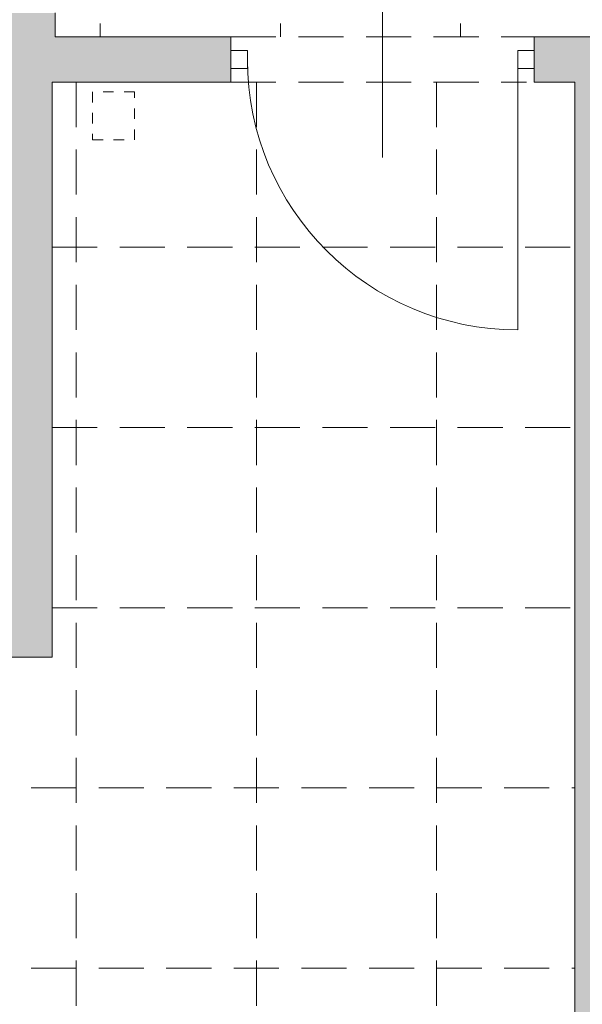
# Model space of a CAD drawing. Header units: millimetres. Extents: x -23540 to 53212, y -37964 to 41185.
# Tile 40 of 203: x -8531 to -8343, y -31801 to -31474. Entities that reach past the tile are written whole.
import ezdxf

# ---------------------------------------------------------------- set-up
doc = ezdxf.new("R2010")
doc.units = ezdxf.units.MM
doc.linetypes.add('0.5_0.5', pattern=[1, 0.5, -0.5])
doc.linetypes.add('DASHEDX2', pattern=[1.5, 1, -0.5])
doc.layers.get('0').update_dxf_attribs({"lineweight": 18})
for name, color, linetype, lineweight in [('PG_PRZERYWANE_ŚREDNIE', 1, 'DASHEDX2', 18), ('PG_WIDOKOWE_CIENKIE', 1, 'Continuous', 18), ('PG_ŚCIANY_DZIAŁOWE', 3, 'Continuous', 18)]:
    doc.layers.add(name, color=color, linetype=linetype, lineweight=lineweight)

msp = doc.modelspace()

# ---------------------------------------------------------------- hatches: boundary and pattern name
at = {"layer": 'PG_ŚCIANY_DZIAŁOWE', "true_color": 0x636466, "transparency": 33554610}
h = msp.add_hatch(color=251, dxfattribs=at)
h.dxf.hatch_style = 1
h.paths.add_polyline_path([(-8590.21, -31518.96), (-8519.71, -31518.96), (-8519.71, -31494.46), (-8460.21, -31494.46), (-8460.21, -31479.46), (-8518.71, -31479.46), (-8518.71, -31471.46), (-8542.21, -31471.46), (-8542.21, -31473.96), (-8590.21, -31473.96)])
h = msp.add_hatch(color=251, dxfattribs=at)
h.dxf.hatch_style = 1
h.paths.add_polyline_path([(-8330.71, -31479.46), (-8359.21, -31479.46), (-8359.21, -31494.46), (-8345.71, -31494.46), (-8345.71, -32110.96), (-8330.71, -32110.96)])
h = msp.add_hatch(color=251, dxfattribs=at)
h.dxf.hatch_style = 1
h.paths.add_polyline_path([(-8519.71, -31518.96), (-8539.21, -31518.96), (-8539.21, -31685.96), (-8519.71, -31685.96)])

# ---------------------------------------------------------------- linework, layer by layer
at = {"color": 251, "true_color": 0x636466, "extrusion": (0, 0, -1)}
for p, q in [((-8409.71, -31519.56), (-8409.71, -31463.07)), ((-8364.71, -31486.96), (-8364.71, -31576.96))]:
    msp.add_line(p, q, dxfattribs=at)
at = {"color": 251, "true_color": 0x636466}
for p, q in [((-8518.71, -31471.46), (-8518.71, -31479.46)), ((-8460.21, -31479.46), (-8518.71, -31479.46)), ((-8460.21, -31479.46), (-8460.21, -31494.46)), ((-8330.71, -31479.46), (-8359.21, -31479.46)), ((-8359.21, -31479.46), (-8359.21, -31494.46)), ((-8454.71, -31483.96), (-8460.21, -31483.96)), ((-8460.21, -31483.96), (-8460.21, -31489.96)), ((-8454.71, -31489.96), (-8454.71, -31483.96)), ((-8359.21, -31483.96), (-8364.71, -31483.96)), ((-8364.71, -31483.96), (-8364.71, -31489.96)), ((-8359.21, -31489.96), (-8359.21, -31483.96)), ((-8460.21, -31489.96), (-8454.71, -31489.96)), ((-8364.71, -31489.96), (-8359.21, -31489.96)), ((-8460.21, -31494.46), (-8519.71, -31494.46)), ((-8519.71, -31518.96), (-8519.71, -31494.46)), ((-8345.71, -31494.46), (-8359.21, -31494.46)), ((-8345.71, -31494.46), (-8345.71, -32110.96)), ((-8519.71, -31685.96), (-8519.71, -31518.96)), ((-8539.21, -31685.96), (-8519.71, -31685.96))]:
    msp.add_line(p, q, dxfattribs=at)
at = {"color": 251, "true_color": 0x636466, "extrusion": (0, 0, -1)}
msp.add_arc((8364.71, -31486.96), 90, 270, 0, dxfattribs=at)
at = {"layer": 'PG_PRZERYWANE_ŚREDNIE', "color": 251, "lineweight": 15, "ltscale": 15, "true_color": 0x636466}
for p, q in [((-8503.71, -31317.46), (-8503.71, -31479.46)), ((-8443.71, -31317.46), (-8443.71, -31479.46)), ((-8383.71, -31317.46), (-8383.71, -31479.46)), ((-8460.21, -31479.46), (-8359.21, -31479.46)), ((-8511.71, -31494.46), (-8511.71, -32089.46)), ((-8460.21, -31494.46), (-8361.83, -31494.46)), ((-8451.71, -31494.46), (-8451.71, -32089.46)), ((-8391.71, -31494.46), (-8391.71, -32089.46)), ((-8519.71, -31549.46), (-8345.71, -31549.46)), ((-8519.71, -31609.46), (-8345.71, -31609.46)), ((-8519.71, -31669.46), (-8345.71, -31669.46)), ((-8751.71, -31729.46), (-8345.71, -31729.46)), ((-8751.71, -31789.46), (-8345.71, -31789.46))]:
    msp.add_line(p, q, dxfattribs=at)
at = {"layer": 'PG_WIDOKOWE_CIENKIE', "color": 251, "linetype": '0.5_0.5', "ltscale": 7, "true_color": 0x636466}
for p, q in [((-8492.27, -31497.76), (-8506.27, -31497.76)), ((-8506.27, -31497.76), (-8506.27, -31513.76)), ((-8492.27, -31513.76), (-8492.27, -31497.76)), ((-8506.27, -31513.76), (-8492.27, -31513.76))]:
    msp.add_line(p, q, dxfattribs=at)

doc.saveas('drawing.dxf')
